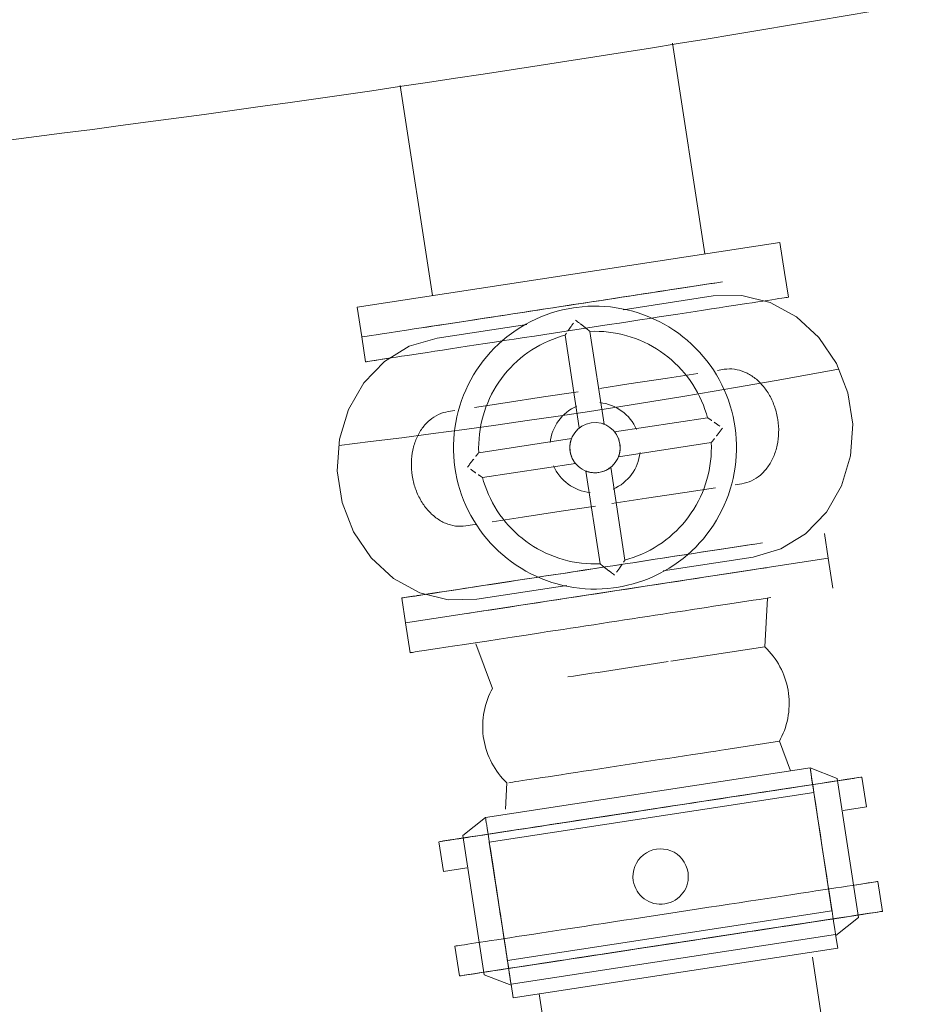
# Model space of a CAD drawing. Header units: metres. Extents: x 135583 to 135939, y 457896 to 458258.
# Tile 101 of 256: x 135666.438 to 135667.151, y 458088.774 to 458089.557. Entities that reach past the tile are written whole.
import ezdxf

# ---------------------------------------------------------------- set-up
doc = ezdxf.new("R2010")
doc.units = ezdxf.units.M
doc.linetypes.add('Hidden', pattern=[4, 2, -2])
doc.layers.add('NIEUWE INSTALLATIE', color=250, linetype='Continuous', lineweight=0)

msp = doc.modelspace()

# ---------------------------------------------------------------- linework, layer by layer
at = {"layer": 'NIEUWE INSTALLATIE'}
for p, q in [((135666.98231, 458089.37103), (135666.95669, 458089.53855)), ((135666.74018, 458089.50496), (135666.76573, 458089.3379)), ((135667.04206, 458089.38017), (135666.70597, 458089.32876)), ((135667.04569, 458089.35644), (135667.04206, 458089.38017)), ((135667.04872, 458089.33667), (135667.04569, 458089.35644)), ((135666.98888, 458089.33764), (135666.91739, 458089.32671)), ((135666.70597, 458089.32876), (135666.7096, 458089.30504)), ((135666.84093, 458089.31501), (135666.76944, 458089.30407)), ((135666.9023, 458089.2357), (135666.89102, 458089.30948)), ((135666.7096, 458089.30504), (135666.71263, 458089.28527)), ((135666.87125, 458089.30645), (135666.88253, 458089.23267)), ((135666.71263, 458089.28527), (135666.73131, 458089.28813)), ((135666.9978, 458089.27932), (135666.99243, 458089.2785)), ((135666.78373, 458089.24657), (135666.77836, 458089.24575)), ((135666.98442, 458089.24085), (135666.91064, 458089.22957)), ((135666.8764, 458089.22433), (135666.80262, 458089.21305)), ((135666.91367, 458089.2098), (135666.98745, 458089.22108)), ((135666.80565, 458089.19328), (135666.87943, 458089.20456)), ((135666.88777, 458089.19843), (135666.89905, 458089.12465)), ((135666.91882, 458089.12768), (135666.90754, 458089.20145)), ((135667.00634, 458089.18755), (135667.01171, 458089.18838)), ((135667.08047, 458089.12909), (135667.07744, 458089.14886)), ((135666.74438, 458089.07768), (135667.08047, 458089.12909)), ((135666.94914, 458089.11912), (135667.02063, 458089.13005)), ((135667.0841, 458089.10536), (135667.08047, 458089.12909)), ((135666.80119, 458089.09649), (135666.87268, 458089.10742)), ((135666.74135, 458089.09745), (135666.74438, 458089.07768)), ((135667.03009, 458089.05866), (135667.0322, 458089.09743)), ((135666.74438, 458089.07768), (135666.748, 458089.05396)), ((135666.80017, 458089.06117), (135666.8135, 458089.02554)), ((135667.03009, 458089.05866), (135666.95526, 458089.04722)), ((135667.04158, 458088.98354), (135666.99751, 458088.9768)), ((135667.05035, 458088.96009), (135667.04158, 458088.98354)), ((135667.06599, 458088.96248), (135666.80799, 458088.92302)), ((135667.08751, 458088.95409), (135667.06599, 458088.96248)), ((135667.06901, 458088.94271), (135667.06599, 458088.96248)), ((135667.11071, 458088.93139), (135667.10708, 458088.95511)), ((135666.825, 458088.95041), (135666.82386, 458088.92956)), ((135667.08751, 458088.95409), (135667.10443, 458088.84347)), ((135666.81101, 458088.90325), (135667.06901, 458088.94271)), ((135667.06901, 458088.94271), (135667.08338, 458088.84881)), ((135667.11071, 458088.93139), (135667.09225, 458088.92856)), ((135666.80799, 458088.92302), (135666.78997, 458088.90859)), ((135666.80689, 458088.79797), (135666.78997, 458088.90859)), ((135666.77099, 458088.90371), (135666.77461, 458088.87998)), ((135666.82538, 458088.80935), (135666.81101, 458088.90325)), ((135666.79307, 458088.88281), (135666.77461, 458088.87998)), ((135667.11978, 458088.87208), (135667.10132, 458088.86925)), ((135667.12341, 458088.84835), (135667.11978, 458088.87208)), ((135666.82538, 458088.80935), (135667.08338, 458088.84881)), ((135667.0864, 458088.82904), (135667.10443, 458088.84347)), ((135667.08627, 458088.82991), (135666.82827, 458088.79045)), ((135667.08627, 458088.82991), (135667.08791, 458088.81915)), ((135666.78369, 458088.82067), (135666.78731, 458088.79695)), ((135667.08791, 458088.81915), (135666.82991, 458088.77969)), ((135667.08309, 458088.71209), (135667.06781, 458088.81202)), ((135666.80689, 458088.79797), (135666.8284, 458088.78958)), ((135666.82991, 458088.77969), (135666.82827, 458088.79045)), ((135666.85062, 458088.78286), (135666.86651, 458088.67896))]:
    msp.add_line(p, q, dxfattribs=at)
at = {"layer": 'NIEUWE INSTALLATIE', "flags": 128}
for points in [[(135667.02063, 458089.13005), (135667.04265, 458089.13651), (135667.06246, 458089.14862), (135667.07891, 458089.16568), (135667.09106, 458089.18671), (135667.09819, 458089.21047), (135667.0999, 458089.23559), (135667.09607, 458089.26062), (135667.08693, 458089.28408), (135667.07303, 458089.30463), (135667.05515, 458089.32106), (135667.03434, 458089.33243), (135667.01182, 458089.33806), (135666.98888, 458089.33764)], [(135666.87803, 458089.32827), (135666.87359, 458089.3275), (135666.86919, 458089.32656), (135666.86484, 458089.32544), (135666.86053, 458089.32414), (135666.85627, 458089.32268), (135666.85208, 458089.32104), (135666.84796, 458089.31924), (135666.84391, 458089.31728), (135666.83994, 458089.31515), (135666.83606, 458089.31287), (135666.83228, 458089.31043), (135666.82859, 458089.30785), (135666.82502, 458089.30512), (135666.82155, 458089.30225), (135666.8182, 458089.29924), (135666.81498, 458089.29611), (135666.81188, 458089.29284), (135666.80892, 458089.28945), (135666.80609, 458089.28595), (135666.80341, 458089.28234), (135666.80087, 458089.27863), (135666.79849, 458089.27481), (135666.79625, 458089.2709), (135666.79418, 458089.26691), (135666.79227, 458089.26284), (135666.79052, 458089.25869), (135666.78894, 458089.25448), (135666.78753, 458089.25021), (135666.78629, 458089.24588), (135666.78522, 458089.24151), (135666.78433, 458089.2371), (135666.78362, 458089.23265), (135666.78309, 458089.22819), (135666.78273, 458089.2237), (135666.78256, 458089.2192), (135666.78256, 458089.2147), (135666.78274, 458089.21021), (135666.78311, 458089.20572), (135666.78365, 458089.20126), (135666.78437, 458089.19682), (135666.78527, 458089.19241), (135666.78634, 458089.18804), (135666.78759, 458089.18371), (135666.78901, 458089.17944), (135666.7906, 458089.17523), (135666.79236, 458089.17109), (135666.79428, 458089.16702), (135666.79636, 458089.16303), (135666.7986, 458089.15913), (135666.80099, 458089.15532), (135666.80354, 458089.15161), (135666.80623, 458089.148), (135666.80906, 458089.14451), (135666.81203, 458089.14113), (135666.81513, 458089.13787), (135666.81837, 458089.13474), (135666.82172, 458089.13174), (135666.82519, 458089.12887), (135666.82877, 458089.12615), (135666.83246, 458089.12357), (135666.83625, 458089.12114), (135666.84013, 458089.11887), (135666.8441, 458089.11675), (135666.84816, 458089.1148), (135666.85228, 458089.113), (135666.85648, 458089.11138), (135666.86073, 458089.10992), (135666.86505, 458089.10863), (135666.86941, 458089.10752), (135666.87381, 458089.10658), (135666.87824, 458089.10582), (135666.8827, 458089.10524), (135666.88719, 458089.10484), (135666.89168, 458089.10461), (135666.89618, 458089.10457), (135666.90068, 458089.10471), (135666.90517, 458089.10502), (135666.90964, 458089.10552), (135666.91204, 458089.10586)], [(135666.91204, 458089.10586), (135666.91648, 458089.10663), (135666.92088, 458089.10757), (135666.92523, 458089.10869), (135666.92954, 458089.10999), (135666.9338, 458089.11145), (135666.93799, 458089.11309), (135666.94211, 458089.11489), (135666.94616, 458089.11685), (135666.95013, 458089.11898), (135666.95401, 458089.12126), (135666.95779, 458089.12369), (135666.96147, 458089.12628), (135666.96505, 458089.12901), (135666.96852, 458089.13188), (135666.97186, 458089.13489), (135666.97509, 458089.13802), (135666.97819, 458089.14129), (135666.98115, 458089.14467), (135666.98398, 458089.14818), (135666.98666, 458089.15179), (135666.9892, 458089.1555), (135666.99158, 458089.15932), (135666.99382, 458089.16323), (135666.99589, 458089.16722), (135666.9978, 458089.17129), (135666.99955, 458089.17544), (135667.00113, 458089.17965), (135667.00254, 458089.18392), (135667.00378, 458089.18825), (135667.00485, 458089.19262), (135667.00574, 458089.19703), (135667.00645, 458089.20147), (135667.00698, 458089.20594), (135667.00734, 458089.21043), (135667.00751, 458089.21492), (135667.00751, 458089.21942), (135667.00733, 458089.22392), (135667.00696, 458089.2284), (135667.00642, 458089.23287), (135667.0057, 458089.23731), (135667.0048, 458089.24172), (135667.00373, 458089.24609), (135667.00248, 458089.25042), (135667.00106, 458089.25469), (135666.99947, 458089.25889), (135666.99771, 458089.26304), (135666.99579, 458089.26711), (135666.99371, 458089.2711), (135666.99147, 458089.275), (135666.98908, 458089.27881), (135666.98653, 458089.28252), (135666.98384, 458089.28613), (135666.98101, 458089.28962), (135666.97804, 458089.293), (135666.97494, 458089.29626), (135666.9717, 458089.29939), (135666.96835, 458089.30239), (135666.96488, 458089.30526), (135666.9613, 458089.30798), (135666.95761, 458089.31056), (135666.95382, 458089.31298), (135666.94994, 458089.31526), (135666.94597, 458089.31737), (135666.94191, 458089.31933), (135666.93779, 458089.32112), (135666.93359, 458089.32275), (135666.92933, 458089.32421), (135666.92502, 458089.32549), (135666.92066, 458089.32661), (135666.91626, 458089.32754), (135666.91183, 458089.3283), (135666.90736, 458089.32889), (135666.90288, 458089.32929), (135666.89839, 458089.32951), (135666.89389, 458089.32956), (135666.88939, 458089.32942), (135666.8849, 458089.32911), (135666.88043, 458089.32861), (135666.87803, 458089.32827)], [(135666.89102, 458089.30948), (135666.89472, 458089.30956), (135666.89841, 458089.3095), (135666.90211, 458089.30929), (135666.90579, 458089.30894), (135666.90946, 458089.30843), (135666.9131, 458089.30778), (135666.91671, 458089.30699), (135666.92029, 458089.30605), (135666.92383, 458089.30497), (135666.92732, 458089.30375), (135666.93076, 458089.30239), (135666.93414, 458089.30089), (135666.93747, 458089.29926), (135666.94072, 458089.2975), (135666.9439, 458089.2956), (135666.947, 458089.29359), (135666.95002, 458089.29145), (135666.95295, 458089.28919), (135666.95579, 458089.28682), (135666.95853, 458089.28433), (135666.96117, 458089.28174), (135666.9637, 458089.27904), (135666.96612, 458089.27625), (135666.96843, 458089.27336), (135666.97063, 458089.27038), (135666.9727, 458089.26731), (135666.97464, 458089.26416), (135666.97646, 458089.26094), (135666.97815, 458089.25765), (135666.97971, 458089.2543), (135666.98113, 458089.25088), (135666.98242, 458089.24741), (135666.98356, 458089.24389), (135666.98442, 458089.24085)], [(135666.76944, 458089.30407), (135666.74742, 458089.29762), (135666.72761, 458089.28551), (135666.71116, 458089.26845), (135666.69901, 458089.24742), (135666.69188, 458089.22366), (135666.69017, 458089.19853), (135666.694, 458089.17351), (135666.70313, 458089.15005), (135666.71704, 458089.1295), (135666.73492, 458089.11307), (135666.75573, 458089.1017), (135666.77825, 458089.09607), (135666.80119, 458089.09649)], [(135666.80262, 458089.21305), (135666.80254, 458089.21674), (135666.8026, 458089.22044), (135666.80281, 458089.22414), (135666.80316, 458089.22782), (135666.80367, 458089.23149), (135666.80432, 458089.23513), (135666.80511, 458089.23874), (135666.80605, 458089.24232), (135666.80713, 458089.24586), (135666.80835, 458089.24935), (135666.80971, 458089.25279), (135666.81121, 458089.25617), (135666.81284, 458089.2595), (135666.8146, 458089.26275), (135666.81649, 458089.26593), (135666.81851, 458089.26903), (135666.82065, 458089.27205), (135666.82291, 458089.27498), (135666.82528, 458089.27782), (135666.82777, 458089.28056), (135666.83036, 458089.2832), (135666.83306, 458089.28573), (135666.83585, 458089.28815), (135666.83874, 458089.29046), (135666.84172, 458089.29266), (135666.84479, 458089.29473), (135666.84793, 458089.29667), (135666.85116, 458089.29849), (135666.85445, 458089.30018), (135666.8578, 458089.30174), (135666.86122, 458089.30316), (135666.86469, 458089.30445), (135666.86821, 458089.30559), (135666.87125, 458089.30645)], [(135666.97685, 458089.27611), (135666.95257, 458089.2724), (135666.92199, 458089.26772), (135666.89881, 458089.26418)], [(135666.88155, 458089.26154), (135666.85417, 458089.25735), (135666.82359, 458089.25267), (135666.79931, 458089.24896)], [(135666.98745, 458089.22108), (135666.98753, 458089.21738), (135666.98747, 458089.21368), (135666.98726, 458089.20999), (135666.98691, 458089.20631), (135666.9864, 458089.20264), (135666.98575, 458089.199), (135666.98496, 458089.19539), (135666.98402, 458089.19181), (135666.98294, 458089.18827), (135666.98172, 458089.18478), (135666.98036, 458089.18134), (135666.97886, 458089.17795), (135666.97723, 458089.17463), (135666.97547, 458089.17138), (135666.97358, 458089.1682), (135666.97156, 458089.1651), (135666.96942, 458089.16208), (135666.96716, 458089.15915), (135666.96479, 458089.15631), (135666.9623, 458089.15357), (135666.95971, 458089.15093), (135666.95701, 458089.1484), (135666.95422, 458089.14597), (135666.95133, 458089.14367), (135666.94835, 458089.14147), (135666.94528, 458089.1394), (135666.94214, 458089.13745), (135666.93891, 458089.13563), (135666.93562, 458089.13394), (135666.93227, 458089.13239), (135666.92885, 458089.13097), (135666.92538, 458089.12968), (135666.92186, 458089.12854), (135666.91882, 458089.12768)], [(135666.89905, 458089.12465), (135666.89535, 458089.12456), (135666.89165, 458089.12463), (135666.88796, 458089.12484), (135666.88428, 458089.12519), (135666.88061, 458089.1257), (135666.87697, 458089.12635), (135666.87336, 458089.12714), (135666.86978, 458089.12808), (135666.86624, 458089.12916), (135666.86275, 458089.13038), (135666.85931, 458089.13174), (135666.85592, 458089.13324), (135666.8526, 458089.13487), (135666.84935, 458089.13663), (135666.84617, 458089.13852), (135666.84307, 458089.14054), (135666.84005, 458089.14268), (135666.83712, 458089.14494), (135666.83428, 458089.14731), (135666.83154, 458089.1498), (135666.8289, 458089.15239), (135666.82637, 458089.15509), (135666.82395, 458089.15788), (135666.82164, 458089.16077), (135666.81944, 458089.16375), (135666.81737, 458089.16682), (135666.81542, 458089.16996), (135666.8136, 458089.17318), (135666.81192, 458089.17648), (135666.81036, 458089.17983), (135666.80894, 458089.18325), (135666.80765, 458089.18672), (135666.80651, 458089.19024), (135666.80565, 458089.19328)], [(135666.90852, 458089.17259), (135666.9359, 458089.17678), (135666.96648, 458089.18146), (135666.99076, 458089.18517)], [(135666.81322, 458089.15802), (135666.8375, 458089.16173), (135666.86808, 458089.16641), (135666.89546, 458089.17059)], [(135666.79227, 458089.15481), (135666.79764, 458089.15563), (135666.80017, 458089.15602)], [(135667.03009, 458089.05866), (135667.03185, 458089.05691), (135667.03355, 458089.05508), (135667.03517, 458089.05319), (135667.03671, 458089.05124), (135667.03817, 458089.04923), (135667.03955, 458089.04716), (135667.04085, 458089.04504), (135667.04206, 458089.04286), (135667.04319, 458089.04064), (135667.04422, 458089.03838), (135667.04517, 458089.03607), (135667.04602, 458089.03373), (135667.04677, 458089.03136), (135667.04743, 458089.02896), (135667.048, 458089.02654), (135667.04847, 458089.02409), (135667.04883, 458089.02163), (135667.0491, 458089.01916), (135667.04927, 458089.01668), (135667.04935, 458089.01419), (135667.04932, 458089.0117), (135667.04919, 458089.00921), (135667.04896, 458089.00673), (135667.04864, 458089.00427), (135667.04821, 458089.00181), (135667.04769, 458088.99938), (135667.04707, 458088.99697), (135667.04636, 458088.99459), (135667.04555, 458088.99223), (135667.04464, 458088.98991), (135667.04365, 458088.98763), (135667.04256, 458088.98539), (135667.04158, 458088.98354)], [(135666.825, 458088.95041), (135666.82323, 458088.95216), (135666.82154, 458088.95399), (135666.81992, 458088.95588), (135666.81837, 458088.95783), (135666.81691, 458088.95984), (135666.81553, 458088.96191), (135666.81423, 458088.96404), (135666.81302, 458088.96621), (135666.81189, 458088.96843), (135666.81086, 458088.97069), (135666.80991, 458088.973), (135666.80906, 458088.97534), (135666.80831, 458088.97771), (135666.80765, 458088.98011), (135666.80708, 458088.98253), (135666.80662, 458088.98498), (135666.80625, 458088.98744), (135666.80598, 458088.98991), (135666.80581, 458088.9924), (135666.80574, 458088.99488), (135666.80576, 458088.99737), (135666.80589, 458088.99986), (135666.80612, 458089.00234), (135666.80644, 458089.0048), (135666.80687, 458089.00726), (135666.80739, 458089.00969), (135666.80801, 458089.0121), (135666.80873, 458089.01449), (135666.80954, 458089.01684), (135666.81044, 458089.01916), (135666.81143, 458089.02144), (135666.81252, 458089.02368), (135666.8135, 458089.02554)]]:
    msp.add_lwpolyline(points, dxfattribs=at)
at = {"layer": 'NIEUWE INSTALLATIE'}
for centre, radius, start, end in [((135664.44322, 458105.11172), 15.77564, 276.090975, 281.301026), ((135666.89503, 458089.21706), 0.036, 23.696, 83.97315), ((135666.89503, 458089.21706), 0.02, 98.696, 188.696), ((135666.89503, 458089.21706), 0.02, 188.696, 278.696), ((135666.9472, 458088.87603), 0.022, 188.696, 8.696)]:
    msp.add_arc(centre, radius, start, end, dxfattribs=at)
at = {"layer": 'NIEUWE INSTALLATIE', "linetype": 'Hidden'}
msp.add_arc((135665.95715, 458095.34904), 6.17412, 276.833631, 280.558369, dxfattribs=at)
msp.add_arc((135665.95715, 458095.34904), 6.17412, 276.833631, 280.558369, dxfattribs=at)
at = {"layer": 'NIEUWE INSTALLATIE'}
for centre, major_axis, ratio, start_param, end_param in [((135666.87765, 458089.33074), (0.16805, 0.0257), 0.000001, 0.785398, 3.141593), ((135666.87765, 458089.33074), (0.16805, 0.0257), 0.000001, 0.785398, 2.356194), ((135666.89503, 458089.21706), (0.03565, -0.00502), 1, 1.600772, 1.605609), ((135666.89503, 458089.21706), (0.03595, 0.00183), 1, 1.93352, 2.980717), ((135666.89503, 458089.21706), (0.01977, 0.00302), 1, 0, 1.570796), ((135666.89503, 458089.21706), (0.01977, 0.00302), 1, 4.712389, 6.283185), ((135666.89503, 458089.21706), (0.03134, 0.01772), 1, 4.611465, 5.658662), ((135666.89503, 458089.21706), (0.03559, 0.00544), 1, 3.403392, 4.45059), ((135666.9094, 458089.12316), (0.16805, 0.0257), 0.000001, 0.785398, 5.439004), ((135666.91242, 458089.10339), (0.16805, 0.0257), 0.000001, 0.785398, 2.356194), ((135666.9094, 458089.12316), (0.16805, 0.0257), 0.000001, 2.665601, 2.903597), ((135666.91605, 458089.07966), (0.16805, 0.0257), 0.000001, 0.785398, 3.141593), ((135666.9218, 458089.0421), (0.10829, 0.01656), 0.000001, 1.277574, 2.034444), ((135666.93329, 458088.96697), (0.10829, 0.01656), 0.000001, 3.306263, 5.340707), ((135666.93903, 458088.92941), (0.16805, 0.0257), 0.000001, 3.926991, 9.948377), ((135666.93903, 458088.92941), (0.16805, 0.0257), 0.000001, 0.785398, 6.283185), ((135666.8182, 458088.8563), (0.01021, -0.06672), 0.000001, 3.141593, 8.639379), ((135666.9472, 458088.87603), (0.00677, -0.02093), 1, 1.409921, 4.551514), ((135666.95536, 458088.82265), (0.16805, 0.0257), 0.000001, 0.785398, 6.283185), ((135666.95536, 458088.82265), (0.16805, 0.0257), 0.000001, 3.141593, 8.63938), ((135666.8182, 458088.8563), (0.01021, -0.06672), 0.000001, 5.804811, 6.121247)]:
    msp.add_ellipse(centre, major_axis=major_axis, ratio=ratio, start_param=start_param, end_param=end_param, dxfattribs=at)
for centre, major_axis in [((135666.88067, 458089.31097), (0.16805, 0.0257)), ((135667.0762, 458088.89576), (0.01021, -0.06672)), ((135666.95173, 458088.84638), (0.16805, 0.0257))]:
    msp.add_ellipse(centre, major_axis=major_axis, ratio=0.000001, dxfattribs=at)
for points, knots in [([(135666.87351, 458089.30985), (135666.87362, 458089.31001), (135666.87383, 458089.31032), (135666.87416, 458089.31081), (135666.87451, 458089.31131), (135666.87486, 458089.31183), (135666.87522, 458089.31234), (135666.87571, 458089.31305), (135666.87659, 458089.31431), (135666.87738, 458089.31541), (135666.87791, 458089.31615)], [-0.5714286, -0.5714286, -0.5714286, -0.5714286, -0.5357143, -0.5, -0.4642857, -0.4285714, -0.3928571, -0.3571429, -0.2857143, -0.1428571, -0.1428571, -0.1428571, -0.1428571]), ([(135666.87954, 458089.31839), (135666.88065, 458089.31756), (135666.88204, 458089.31653), (135666.88351, 458089.31541), (135666.88404, 458089.31501), (135666.88457, 458089.31461), (135666.88521, 458089.31411), (135666.88588, 458089.31359), (135666.88645, 458089.31314), (135666.88693, 458089.31276), (135666.88739, 458089.31239), (135666.88784, 458089.31204), (135666.88828, 458089.3117), (135666.88869, 458089.31136), (135666.88908, 458089.31105), (135666.88939, 458089.3108), (135666.88962, 458089.31062), (135666.88984, 458089.31044), (135666.89009, 458089.31023), (135666.89037, 458089.31001), (135666.89059, 458089.30982), (135666.89078, 458089.30968), (135666.89096, 458089.30954), (135666.89101, 458089.30949), (135666.89102, 458089.30948)], [-1, -1, -1, -1, -0.785714, -0.732143, -0.705357, -0.678571, -0.625, -0.571429, -0.535714, -0.5, -0.464286, -0.428571, -0.392857, -0.357143, -0.321429, -0.285714, -0.267857, -0.25, -0.214286, -0.178571, -0.142857, -0.107143, -0.071429, 0, 0, 0, 0]), ([(135666.87125, 458089.30645), (135666.87124, 458089.30647), (135666.87128, 458089.30653), (135666.87141, 458089.30672), (135666.87155, 458089.30691), (135666.87171, 458089.30715), (135666.8719, 458089.30745), (135666.87208, 458089.30773), (135666.87224, 458089.30796), (135666.87232, 458089.30809), (135666.87236, 458089.30815)], [-1, -1, -1, -1, -0.9285714, -0.8928571, -0.8571429, -0.8214286, -0.7857143, -0.75, -0.7321429, -0.7142857, -0.7142857, -0.7142857, -0.7142857]), ([(135666.89102, 458089.30948), (135666.89101, 458089.30949), (135666.89096, 458089.30954), (135666.89078, 458089.30968), (135666.89066, 458089.30978), (135666.89059, 458089.30983)], [-1, -1, -1, -1, -0.9285714, -0.8928571, -0.8571429, -0.8571429, -0.8571429, -0.8571429]), ([(135666.87155, 458089.30692), (135666.8715, 458089.30685), (135666.87141, 458089.30672), (135666.87128, 458089.30653), (135666.87124, 458089.30647), (135666.87125, 458089.30645)], [-0.1428571, -0.1428571, -0.1428571, -0.1428571, -0.1071429, -0.0714286, 0, 0, 0, 0]), ([(135666.98442, 458089.24085), (135666.98444, 458089.24085), (135666.9845, 458089.24081), (135666.98469, 458089.24069), (135666.98482, 458089.2406), (135666.98489, 458089.24055)], [0, 0, 0, 0, 0.0714286, 0.1071429, 0.1428571, 0.1428571, 0.1428571, 0.1428571]), ([(135666.98782, 458089.23859), (135666.98767, 458089.2387), (135666.98736, 458089.2389), (135666.98692, 458089.2392), (135666.9865, 458089.23948), (135666.98618, 458089.23969), (135666.98593, 458089.23986), (135666.9857, 458089.24002), (135666.98542, 458089.2402), (135666.98512, 458089.24039), (135666.98488, 458089.24055), (135666.98469, 458089.24069), (135666.9845, 458089.24081), (135666.98444, 458089.24085), (135666.98442, 458089.24085)], [0.5714286, 0.5714286, 0.5714286, 0.5714286, 0.6071429, 0.6428571, 0.6785714, 0.7142857, 0.7321429, 0.75, 0.7857143, 0.8214286, 0.8571429, 0.8928571, 0.9285714, 1, 1, 1, 1]), ([(135666.99413, 458089.23418), (135666.99339, 458089.23472), (135666.99228, 458089.2355), (135666.99102, 458089.23639), (135666.99031, 458089.23688), (135666.98997, 458089.23712), (135666.9898, 458089.23724)], [0.1428571, 0.1428571, 0.1428571, 0.1428571, 0.2857143, 0.3571429, 0.3928571, 0.4285714, 0.4285714, 0.4285714, 0.4285714]), ([(135666.90134, 458089.23605), (135666.90148, 458089.236), (135666.90175, 458089.23591), (135666.90214, 458089.23576), (135666.90228, 458089.23571), (135666.9023, 458089.2357)], [0.8647385, 0.8647385, 0.8647385, 0.8647385, 0.8958333, 0.9305556, 1, 1, 1, 1]), ([(135666.91205, 458089.22757), (135666.91199, 458089.22767), (135666.91186, 458089.22788), (135666.91167, 458089.22816), (135666.91149, 458089.22842), (135666.91133, 458089.22866), (135666.91118, 458089.22887), (135666.911, 458089.22911), (135666.91074, 458089.22945), (135666.91065, 458089.22957), (135666.91064, 458089.22957)], [0.5714286, 0.5714286, 0.5714286, 0.5714286, 0.6071429, 0.6428571, 0.6785714, 0.7142857, 0.75, 0.7857143, 0.8571429, 1, 1, 1, 1]), ([(135666.91064, 458089.22957), (135666.91065, 458089.22957), (135666.91074, 458089.22945), (135666.91104, 458089.22907), (135666.91128, 458089.22874), (135666.91149, 458089.22842), (135666.91167, 458089.22816), (135666.91186, 458089.22788), (135666.91199, 458089.22767), (135666.91205, 458089.22757)], [0, 0, 0, 0, 0.1428571, 0.2142857, 0.2857143, 0.3214286, 0.3571429, 0.3928571, 0.4285714, 0.4285714, 0.4285714, 0.4285714]), ([(135666.99149, 458089.22614), (135666.99162, 458089.2263), (135666.99188, 458089.22664), (135666.99241, 458089.22732), (135666.99334, 458089.22853), (135666.99471, 458089.23033), (135666.99581, 458089.23182), (135666.99636, 458089.23256)], [0.5714286, 0.5714286, 0.5714286, 0.5714286, 0.6071429, 0.6428571, 0.7142857, 0.8571429, 1, 1, 1, 1]), ([(135666.87526, 458089.21404), (135666.87515, 458089.2148), (135666.87504, 458089.21593), (135666.87503, 458089.21721), (135666.87505, 458089.21792), (135666.87508, 458089.21845), (135666.87512, 458089.21895), (135666.87518, 458089.21944), (135666.87524, 458089.21992), (135666.87531, 458089.22038), (135666.87539, 458089.22082), (135666.8755, 458089.22137), (135666.87562, 458089.22189), (135666.87574, 458089.22236), (135666.87584, 458089.22268), (135666.87593, 458089.22298), (135666.87602, 458089.22326), (135666.8761, 458089.2235), (135666.8762, 458089.22379), (135666.87635, 458089.22419), (135666.87639, 458089.22433), (135666.8764, 458089.22433)], [0, 0, 0, 0, 0.142857, 0.214286, 0.25, 0.285714, 0.321429, 0.357143, 0.392857, 0.428571, 0.464286, 0.5, 0.571429, 0.607143, 0.642857, 0.678571, 0.714286, 0.75, 0.785714, 0.857143, 1, 1, 1, 1]), ([(135666.8764, 458089.22433), (135666.87639, 458089.22433), (135666.87635, 458089.22419), (135666.87618, 458089.22373), (135666.87607, 458089.22342), (135666.87602, 458089.22325)], [0, 0, 0, 0, 0.1428571, 0.2142857, 0.2857143, 0.2857143, 0.2857143, 0.2857143]), ([(135666.91366, 458089.22434), (135666.91372, 458089.22418), (135666.91385, 458089.22386), (135666.91408, 458089.22318), (135666.91445, 458089.22196), (135666.91469, 458089.22084), (135666.9148, 458089.22009)], [0.7142857, 0.7142857, 0.7142857, 0.7142857, 0.75, 0.7857143, 0.8571429, 1, 1, 1, 1]), ([(135666.98745, 458089.22108), (135666.98746, 458089.22108), (135666.98751, 458089.22114), (135666.98765, 458089.22132), (135666.98779, 458089.2215), (135666.98798, 458089.22173), (135666.9882, 458089.222), (135666.98846, 458089.22231), (135666.98868, 458089.22259), (135666.98887, 458089.22283), (135666.98907, 458089.22308), (135666.98933, 458089.22341), (135666.98967, 458089.22382), (135666.9899, 458089.22411), (135666.99001, 458089.22426)], [0, 0, 0, 0, 0.0714286, 0.1071429, 0.1428571, 0.1785714, 0.2142857, 0.25, 0.2857143, 0.3035714, 0.3214286, 0.3571429, 0.3928571, 0.4285714, 0.4285714, 0.4285714, 0.4285714]), ([(135666.9878, 458089.22151), (135666.98775, 458089.22144), (135666.98765, 458089.22132), (135666.98751, 458089.22114), (135666.98746, 458089.22108), (135666.98745, 458089.22108)], [0.8571429, 0.8571429, 0.8571429, 0.8571429, 0.8928571, 0.9285714, 1, 1, 1, 1]), ([(135666.80262, 458089.21305), (135666.80261, 458089.21304), (135666.80256, 458089.21299), (135666.80242, 458089.21281), (135666.80228, 458089.21262), (135666.80209, 458089.2124), (135666.80187, 458089.21213), (135666.80161, 458089.21182), (135666.80139, 458089.21153), (135666.8012, 458089.21129), (135666.801, 458089.21105), (135666.80074, 458089.21072), (135666.80044, 458089.21036), (135666.80025, 458089.21012), (135666.80018, 458089.21003)], [0, 0, 0, 0, 0.0714286, 0.1071429, 0.1428571, 0.1785714, 0.2142857, 0.25, 0.2857143, 0.3035714, 0.3214286, 0.3571429, 0.3928571, 0.4156636, 0.4156636, 0.4156636, 0.4156636]), ([(135666.80227, 458089.21262), (135666.80232, 458089.21269), (135666.80242, 458089.21281), (135666.80256, 458089.21299), (135666.80261, 458089.21304), (135666.80262, 458089.21305)], [0.8571429, 0.8571429, 0.8571429, 0.8571429, 0.8928571, 0.9285714, 1, 1, 1, 1]), ([(135666.87641, 458089.20979), (135666.87634, 458089.20995), (135666.87622, 458089.21027), (135666.87599, 458089.21094), (135666.87562, 458089.21217), (135666.87538, 458089.21329), (135666.87526, 458089.21404)], [0.7142857, 0.7142857, 0.7142857, 0.7142857, 0.75, 0.7857143, 0.8571429, 1, 1, 1, 1]), ([(135666.9148, 458089.22009), (135666.91492, 458089.21933), (135666.91503, 458089.2182), (135666.91504, 458089.21692), (135666.91502, 458089.2162), (135666.91499, 458089.21568), (135666.91495, 458089.21518), (135666.91489, 458089.21468), (135666.91483, 458089.21421), (135666.91476, 458089.21375), (135666.91468, 458089.21331), (135666.91457, 458089.21276), (135666.91445, 458089.21224), (135666.91433, 458089.21177), (135666.91423, 458089.21145), (135666.91414, 458089.21115), (135666.91405, 458089.21087), (135666.91397, 458089.21063), (135666.91387, 458089.21034), (135666.91372, 458089.20994), (135666.91368, 458089.2098), (135666.91367, 458089.2098)], [0, 0, 0, 0, 0.142857, 0.214286, 0.25, 0.285714, 0.321429, 0.357143, 0.392857, 0.428571, 0.464286, 0.5, 0.571429, 0.607143, 0.642857, 0.678571, 0.714286, 0.75, 0.785714, 0.857143, 1, 1, 1, 1]), ([(135666.79858, 458089.20799), (135666.79845, 458089.20783), (135666.79819, 458089.20749), (135666.79766, 458089.20681), (135666.79672, 458089.20559), (135666.79536, 458089.20379), (135666.79426, 458089.20231), (135666.79371, 458089.20157)], [0.5714286, 0.5714286, 0.5714286, 0.5714286, 0.6071429, 0.6428571, 0.7142857, 0.8571429, 1, 1, 1, 1]), ([(135666.87943, 458089.20456), (135666.87942, 458089.20456), (135666.87933, 458089.20468), (135666.87903, 458089.20506), (135666.87879, 458089.20539), (135666.87857, 458089.20571), (135666.8784, 458089.20597), (135666.87821, 458089.20625), (135666.87802, 458089.20656), (135666.87782, 458089.20689), (135666.87761, 458089.20724), (135666.87741, 458089.20761), (135666.87727, 458089.20787), (135666.8772, 458089.20801)], [0, 0, 0, 0, 0.1428571, 0.2142857, 0.2857143, 0.3214286, 0.3571429, 0.3928571, 0.4285714, 0.4642857, 0.5, 0.5357143, 0.5714286, 0.5714286, 0.5714286, 0.5714286]), ([(135666.87802, 458089.20656), (135666.87808, 458089.20645), (135666.87821, 458089.20625), (135666.8784, 458089.20597), (135666.87857, 458089.20571), (135666.87874, 458089.20547), (135666.87889, 458089.20526), (135666.87907, 458089.20502), (135666.87933, 458089.20468), (135666.87942, 458089.20456), (135666.87943, 458089.20456)], [0.5714286, 0.5714286, 0.5714286, 0.5714286, 0.6071429, 0.6428571, 0.6785714, 0.7142857, 0.75, 0.7857143, 0.8571429, 1, 1, 1, 1]), ([(135666.91367, 458089.2098), (135666.91368, 458089.2098), (135666.91372, 458089.20994), (135666.91389, 458089.21039), (135666.914, 458089.2107), (135666.91405, 458089.21088)], [0, 0, 0, 0, 0.1428571, 0.2142857, 0.2857143, 0.2857143, 0.2857143, 0.2857143]), ([(135666.79594, 458089.19994), (135666.79668, 458089.19941), (135666.79779, 458089.19862), (135666.79905, 458089.19774), (135666.79976, 458089.19725), (135666.8001, 458089.19701), (135666.80027, 458089.19689)], [0.1428571, 0.1428571, 0.1428571, 0.1428571, 0.2857143, 0.3571429, 0.3928571, 0.4285714, 0.4285714, 0.4285714, 0.4285714]), ([(135666.88873, 458089.19808), (135666.88859, 458089.19813), (135666.88832, 458089.19822), (135666.88793, 458089.19837), (135666.88779, 458089.19842), (135666.88777, 458089.19843)], [0.8646916, 0.8646916, 0.8646916, 0.8646916, 0.8958333, 0.9305556, 1, 1, 1, 1]), ([(135666.88777, 458089.19843), (135666.88778, 458089.19843), (135666.88795, 458089.19836), (135666.88877, 458089.19806), (135666.89003, 458089.19768), (135666.89194, 458089.19726), (135666.89465, 458089.19698), (135666.89691, 458089.19712), (135666.89806, 458089.19729)], [0, 0, 0, 0, 0.142857, 0.285714, 0.428571, 0.571429, 0.785714, 1, 1, 1, 1]), ([(135666.89173, 458089.19734), (135666.89166, 458089.19735), (135666.89152, 458089.19737), (135666.89139, 458089.1974), (135666.89133, 458089.19741)], [0.71397317, 0.71397317, 0.71397317, 0.71397317, 0.72222222, 0.73026172, 0.73026172, 0.73026172, 0.73026172]), ([(135666.89806, 458089.19729), (135666.89882, 458089.19741), (135666.9003, 458089.19773), (135666.90305, 458089.19865), (135666.9051, 458089.19974), (135666.90629, 458089.20053), (135666.90674, 458089.20085), (135666.90703, 458089.20106), (135666.90726, 458089.20123), (135666.90747, 458089.2014), (135666.90753, 458089.20145), (135666.90754, 458089.20145)], [0, 0, 0, 0, 0.142857, 0.285714, 0.571429, 0.678571, 0.732143, 0.785714, 0.839286, 0.892857, 1, 1, 1, 1]), ([(135666.90754, 458089.20145), (135666.90753, 458089.20144), (135666.90745, 458089.20138), (135666.90722, 458089.2012), (135666.90692, 458089.20097), (135666.90634, 458089.20056), (135666.90574, 458089.20016), (135666.9054, 458089.19996)], [0, 0, 0, 0, 0.0555556, 0.0833333, 0.1111111, 0.1666667, 0.2222222, 0.2222222, 0.2222222, 0.2222222]), ([(135666.80225, 458089.19554), (135666.8024, 458089.19543), (135666.80271, 458089.19523), (135666.80315, 458089.19493), (135666.80357, 458089.19465), (135666.80389, 458089.19443), (135666.80414, 458089.19427), (135666.80437, 458089.19411), (135666.80465, 458089.19393), (135666.80495, 458089.19374), (135666.80519, 458089.19358), (135666.80538, 458089.19344), (135666.80557, 458089.19331), (135666.80563, 458089.19327), (135666.80565, 458089.19328)], [0.5714286, 0.5714286, 0.5714286, 0.5714286, 0.6071429, 0.6428571, 0.6785714, 0.7142857, 0.7321429, 0.75, 0.7857143, 0.8214286, 0.8571429, 0.8928571, 0.9285714, 1, 1, 1, 1]), ([(135666.80565, 458089.19328), (135666.80563, 458089.19327), (135666.80557, 458089.19331), (135666.80538, 458089.19344), (135666.80525, 458089.19353), (135666.80518, 458089.19358)], [0, 0, 0, 0, 0.0714286, 0.1071429, 0.1428571, 0.1428571, 0.1428571, 0.1428571]), ([(135666.91882, 458089.12768), (135666.91882, 458089.12766), (135666.91878, 458089.1276), (135666.91866, 458089.12741), (135666.91852, 458089.12722), (135666.91836, 458089.12698), (135666.91817, 458089.12668), (135666.91799, 458089.1264), (135666.91783, 458089.12616), (135666.91775, 458089.12604), (135666.9177, 458089.12598)], [-1, -1, -1, -1, -0.9285714, -0.8928571, -0.8571429, -0.8214286, -0.7857143, -0.75, -0.7321429, -0.7142857, -0.7142857, -0.7142857, -0.7142857]), ([(135666.91852, 458089.12721), (135666.91857, 458089.12728), (135666.91866, 458089.12741), (135666.91878, 458089.1276), (135666.91882, 458089.12766), (135666.91882, 458089.12768)], [-0.1428571, -0.1428571, -0.1428571, -0.1428571, -0.1071429, -0.0714286, 0, 0, 0, 0]), ([(135666.89905, 458089.12465), (135666.89905, 458089.12464), (135666.89911, 458089.12459), (135666.89929, 458089.12445), (135666.89941, 458089.12435), (135666.89948, 458089.1243)], [-1, -1, -1, -1, -0.9285714, -0.8928571, -0.8571429, -0.8571429, -0.8571429, -0.8571429]), ([(135666.91053, 458089.11574), (135666.90942, 458089.11657), (135666.90803, 458089.11759), (135666.90656, 458089.11872), (135666.90603, 458089.11912), (135666.9055, 458089.11952), (135666.90486, 458089.12002), (135666.90419, 458089.12054), (135666.90362, 458089.12099), (135666.90314, 458089.12137), (135666.90268, 458089.12173), (135666.90223, 458089.12209), (135666.90179, 458089.12243), (135666.90138, 458089.12276), (135666.90099, 458089.12308), (135666.90068, 458089.12332), (135666.90045, 458089.12351), (135666.90023, 458089.12369), (135666.89997, 458089.1239), (135666.8997, 458089.12412), (135666.89948, 458089.12431), (135666.89929, 458089.12445), (135666.89911, 458089.12459), (135666.89905, 458089.12464), (135666.89905, 458089.12465)], [-1, -1, -1, -1, -0.785714, -0.732143, -0.705357, -0.678571, -0.625, -0.571429, -0.535714, -0.5, -0.464286, -0.428571, -0.392857, -0.357143, -0.321429, -0.285714, -0.267857, -0.25, -0.214286, -0.178571, -0.142857, -0.107143, -0.071429, 0, 0, 0, 0]), ([(135666.91656, 458089.12428), (135666.91645, 458089.12412), (135666.91624, 458089.12381), (135666.91591, 458089.12332), (135666.91556, 458089.12281), (135666.91521, 458089.1223), (135666.91485, 458089.12178), (135666.91436, 458089.12108), (135666.91347, 458089.11982), (135666.91269, 458089.11872), (135666.91215, 458089.11797)], [-0.5714286, -0.5714286, -0.5714286, -0.5714286, -0.5357143, -0.5, -0.4642857, -0.4285714, -0.3928571, -0.3571429, -0.2857143, -0.1428571, -0.1428571, -0.1428571, -0.1428571])]:
    msp.add_open_spline(points, degree=3, knots=knots, dxfattribs=at)
for points in [[(135666.9978, 458089.27932), (135667.00047, 458089.27972), (135667.00591, 458089.27977), (135667.01401, 458089.27754), (135667.02165, 458089.27312), (135667.02844, 458089.26673), (135667.03405, 458089.25869), (135667.03818, 458089.2494), (135667.04064, 458089.23934), (135667.04131, 458089.22899), (135667.04013, 458089.2189), (135667.03719, 458089.20955), (135667.03262, 458089.20142), (135667.02665, 458089.19491), (135667.01958, 458089.19036), (135667.01438, 458089.18878), (135667.01171, 458089.18838)], [(135666.79227, 458089.15481), (135666.7896, 458089.1544), (135666.78416, 458089.15436), (135666.77606, 458089.15659), (135666.76842, 458089.16101), (135666.76163, 458089.1674), (135666.75602, 458089.17544), (135666.75188, 458089.18473), (135666.74942, 458089.19479), (135666.74876, 458089.20513), (135666.74994, 458089.21523), (135666.75288, 458089.22458), (135666.75745, 458089.23271), (135666.76342, 458089.23921), (135666.77049, 458089.24377), (135666.77569, 458089.24535), (135666.77836, 458089.24575)], [(135666.8998, 458089.23649), (135666.89986, 458089.23647), (135666.89992, 458089.23646), (135666.89998, 458089.23644)], [(135666.9023, 458089.2357), (135666.90229, 458089.2357), (135666.90212, 458089.23577), (135666.9013, 458089.23607), (135666.90046, 458089.23632), (135666.89997, 458089.23644)], [(135666.89026, 458089.19764), (135666.89021, 458089.19766), (135666.89015, 458089.19767), (135666.89009, 458089.19768)], [(135666.90444, 458089.19942), (135666.90433, 458089.19935), (135666.90421, 458089.19929), (135666.90409, 458089.19923)]]:
    msp.add_open_spline(points, degree=3, dxfattribs=at)

doc.saveas('drawing.dxf')
